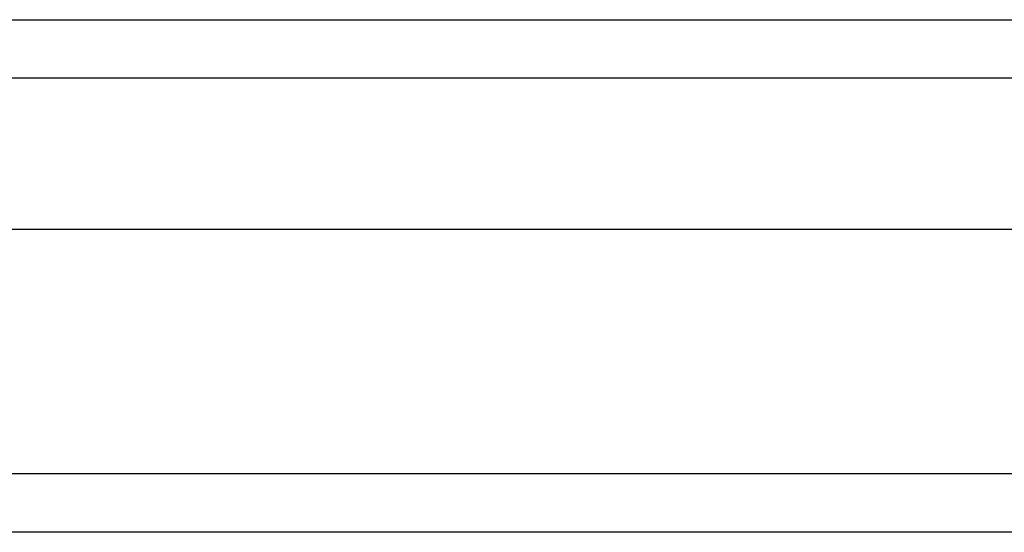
# Model space of a CAD drawing. Header units: inches. Extents: x 12 to 202, y 14 to 131.
# Tile 8 of 56: x 89.912 to 91.574, y 55.218 to 56.084. Entities that reach past the tile are written whole.
import ezdxf

# ---------------------------------------------------------------- set-up
doc = ezdxf.new("R2010")
doc.units = ezdxf.units.IN
doc.header["$MEASUREMENT"] = 0
doc.layers.add('Visible Edges(ANSI)', color=7, linetype='Continuous', lineweight=25)
doc.layers.add('Visible Tangent Edges(ANSI)', color=7, linetype='Continuous', lineweight=25)

msp = doc.modelspace()

# ---------------------------------------------------------------- linework, layer by layer
at = {"layer": 'Visible Edges(ANSI)'}
for p, q in [((88.7894, 56.0837), (116.8591, 56.0837)), ((117.1156, 55.7294), (88.5329, 55.7294)), ((117.7253, 55.2176), (87.9233, 55.2176))]:
    msp.add_line(p, q, dxfattribs=at)
at = {"layer": 'Visible Tangent Edges(ANSI)'}
for p, q in [((117.0571, 55.9847), (88.5914, 55.9847)), ((117.7253, 55.3166), (87.9233, 55.3166))]:
    msp.add_line(p, q, dxfattribs=at)

doc.saveas('drawing.dxf')
